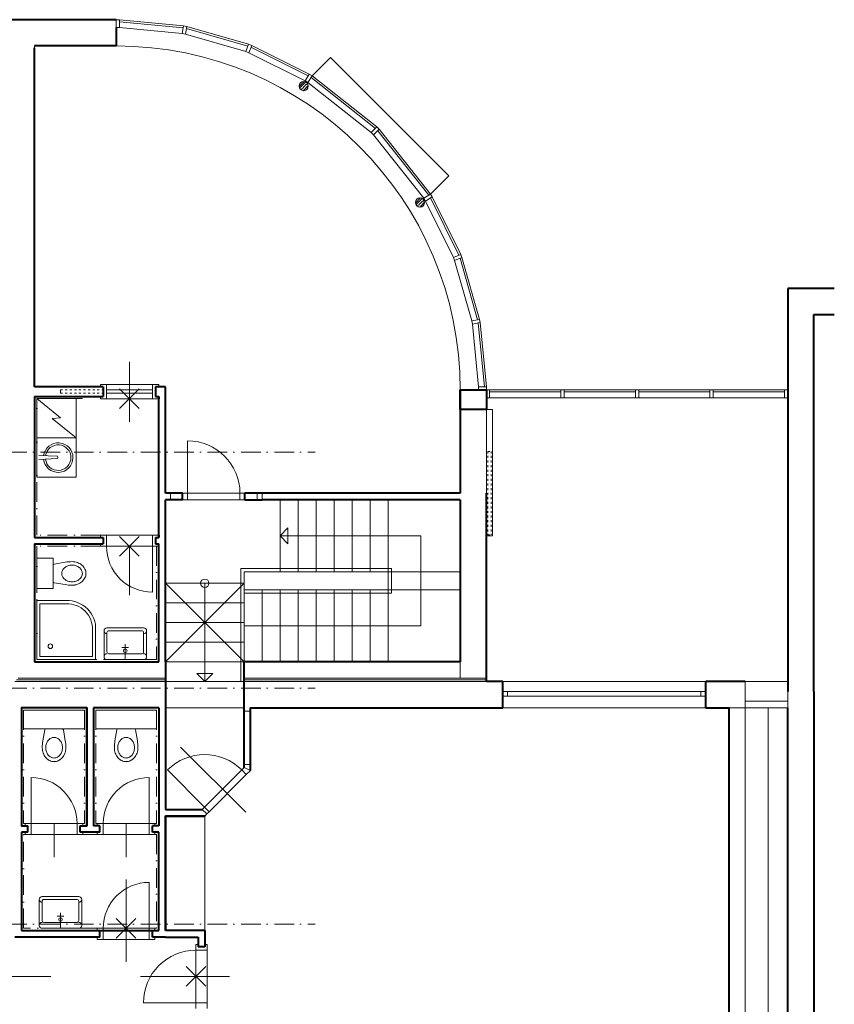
# Model space of a CAD drawing. Header units: metres. Extents: x -115250 to 1551995, y -140807 to 374743.
# Tile 142 of 205: x 109802 to 122239, y 151456 to 166481. Entities that reach past the tile are written whole.
import ezdxf

# ---------------------------------------------------------------- set-up
doc = ezdxf.new("R2010")
doc.units = ezdxf.units.M
doc.header["$LTSCALE"] = 100
doc.header["$PDMODE"] = 3
doc.header["$PDSIZE"] = 150
doc.linetypes.add('0102aČERCHOVANÁ', pattern=[5.1, 3, -1, 0.1, -1])
doc.linetypes.add('DASHED1', pattern=[1, 0.3, -0.4, 0.3])
doc.layers.add('010-RASTR PODHLED', color=7, linetype='Continuous', lineweight=9, true_color=0x3a322c)
for name, color, linetype, lineweight in [('910-dvere', 7, 'Continuous', 15), ('910-obklad', 4, '0102aČERCHOVANÁ', 15), ('910-okno', 7, 'Continuous', 15), ('910-osa', 8, '0102aČERCHOVANÁ', 9), ('910-tenka', 4, 'Continuous', 15), ('910-tlusta', 6, 'Continuous', 40), ('910-zarizovak', 8, 'Continuous', 15)]:
    doc.layers.add(name, color=color, linetype=linetype, lineweight=lineweight)
doc.layers.add('910-srafa', color=8, linetype='Continuous', lineweight=9, transparency=0.5)
pattern_1 = [(225.000001, (-480769.99, 214736.25), (63.499996, -63.499996), []), (225.000001, (-480801.74, 214736.25), (63.499996, -63.499996), []), (225.000001, (-480849.37, 214736.25), (63.499996, -63.499996), [31.75, -13.1512804, 0, -13.1512804, 31.75])]

msp = doc.modelspace()

# ---------------------------------------------------------------- hatches: boundary and pattern name
at = {"layer": '910-srafa', "linetype": 'Continuous', "lineweight": 0}
h = msp.add_hatch(dxfattribs=at)
h.set_pattern_fill('ZELEZBET', color=256, scale=3.175, angle=180, style=0, pattern_type=2)
h.set_pattern_definition(pattern_1)
h.paths.add_polyline_path([(114208.1, 165468, 1), (114068.1, 165468, 1)], flags=0)
h = msp.add_hatch(dxfattribs=at)
h.set_pattern_fill('ZELEZBET', color=256, scale=3.175, angle=180, style=0, pattern_type=2)
h.set_pattern_definition(pattern_1)
h.paths.add_polyline_path([(115843.6, 163692.5, 1), (115983.6, 163692.5, 1)], flags=0)

# ---------------------------------------------------------------- linework, layer by layer
at = {"layer": '010-RASTR PODHLED', "linetype": 'Continuous', "lineweight": 0, "flags": 128}
for points in [[(110877.4, 152481.2), (110877.4, 152481.3)], [(111477.4, 152481.2), (111477.4, 152481.3)], [(112077.4, 152481.2), (112077.4, 152481.3)]]:
    msp.add_lwpolyline(points, dxfattribs=at)
at = {"layer": '910-dvere', "linetype": 'Continuous', "lineweight": 0}
for p, q in [((114265.7, 165626.2), (114545.3, 165905.8)), ((116351.4, 164099.8), (114545.3, 165905.8)), ((114223.2, 165652.6), (114159.8, 165550.8)), ((114202.2, 165524.3), (114265.7, 165626.2)), ((114265.7, 165626.2), (114223.2, 165652.6)), ((114159.8, 165550.8), (114202.2, 165524.3)), ((115169.2, 164759), (115253.6, 164844.2)), ((115253.6, 164844.2), (115289.1, 164809)), ((115204.7, 164723.8), (115169.2, 164759)), ((115289.1, 164809), (115204.7, 164723.8)), ((116071.7, 163820.1), (116351.4, 164099.8)), ((115969.9, 163756.6), (116071.7, 163820.1)), ((116098.2, 163777.7), (115996.3, 163714.2)), ((116071.7, 163820.1), (116098.2, 163777.7)), ((115996.3, 163714.2), (115969.9, 163756.6)), ((116423.6, 162854.9), (116535.4, 162898.3)), ((116535.4, 162898.3), (116553.5, 162851.7)), ((116441.7, 162808.3), (116423.6, 162854.9)), ((116553.5, 162851.7), (116441.7, 162808.3)), ((116705.6, 161885.7), (116823.6, 161908)), ((116715, 161836.5), (116705.6, 161885.7)), ((116832.9, 161858.9), (116715, 161836.5)), ((116823.6, 161908), (116832.9, 161858.9)), ((111477.4, 160696.2), (111477.4, 161260.4)), ((110427.4, 160781.3), (110427.4, 160831.3)), ((111127.4, 160916.3), (111037.4, 160916.3)), ((111037.4, 160916.3), (111037.4, 160881.3)), ((111127.4, 160696.2), (111127.4, 160916.3)), ((111827.4, 160916.3), (111127.4, 160916.3)), ((111127.4, 160831.3), (111827.4, 160831.3)), ((111127.4, 160781.3), (111827.4, 160781.3)), ((111827.4, 160696.2), (111827.4, 160916.3)), ((111927.4, 160916.3), (111827.4, 160916.3)), ((111927.4, 160881.3), (111927.4, 160916.3)), ((116807, 160831.3), (116807, 160881.3)), ((116807, 160881.3), (116927, 160881.3)), ((116927, 160881.3), (116927, 160831.3)), ((116927, 160711.3), (116927, 160831.3)), ((116927, 160831.3), (116977, 160831.3)), ((116977, 160711.3), (116977, 160831.3)), ((121477, 160831.3), (116977, 160831.3)), ((118064.5, 160801.2), (116977, 160801.2)), ((118064.5, 160711.3), (118064.5, 160831.3)), ((118064.5, 160831.3), (118114.5, 160831.3)), ((118114.5, 160711.3), (118114.5, 160831.3)), ((119202, 160801.2), (118114.5, 160801.2)), ((119202, 160711.3), (119202, 160831.3)), ((119202, 160831.3), (119252, 160831.3)), ((119252, 160711.3), (119252, 160831.3)), ((120339.5, 160801.2), (119252, 160801.2)), ((120339.5, 160711.3), (120339.5, 160831.3)), ((120339.5, 160831.3), (120389.5, 160831.3)), ((120389.5, 160711.3), (120389.5, 160831.3)), ((121477, 160801.2), (120389.5, 160801.2)), ((121477, 160711.3), (121477, 160831.3)), ((121477, 160831.3), (121527, 160831.3)), ((121527, 160711.3), (121527, 160831.3)), ((111037.4, 160696.2), (111037.4, 160731.2)), ((111127.4, 160696.2), (111037.4, 160696.2)), ((111827.4, 160696.2), (111127.4, 160696.2)), ((111477.4, 160696.2), (111477.4, 160345.9)), ((111927.4, 160696.2), (111827.4, 160696.2)), ((116977, 160711.3), (116927, 160711.3)), ((121477, 160711.3), (116977, 160711.3)), ((118114.5, 160711.3), (118064.5, 160711.3)), ((119252, 160711.3), (119202, 160711.3)), ((120389.5, 160711.3), (120339.5, 160711.3)), ((121527, 160711.3), (121477, 160711.3)), ((112364.8, 159256.3), (112364.8, 160056.3)), ((112102.4, 159256.3), (112102.4, 159156.3)), ((113239.8, 159256.3), (112289.8, 159256.3)), ((113239.8, 159156.3), (112289.8, 159156.3)), ((112364.8, 159256.3), (112364.8, 159156.3)), ((113164.8, 159256.3), (113164.8, 159156.3)), ((113427.2, 159256.3), (113427.2, 159156.3)), ((111037.4, 158581.3), (111037.4, 158616.3)), ((111037.4, 158616.3), (111127.4, 158616.3)), ((111127.4, 158446.3), (111127.4, 158616.3)), ((111127.4, 158616.3), (111827.4, 158616.3)), ((111827.4, 158446.3), (111827.4, 158616.3)), ((111037.4, 158481.3), (111037.4, 158446.3)), ((111037.4, 158446.3), (111127.4, 158446.3)), ((111127.4, 158446.3), (111827.4, 158446.3)), ((111477.4, 158446.3), (111477.4, 157699.9)), ((111827.4, 158446.3), (111927.4, 158446.3)), ((111827.4, 157746.3), (111827.4, 158446.3)), ((111927.4, 156681.2), (110027, 156681.2)), ((109777, 156431.3), (112027.4, 156431.3)), ((113227.4, 156431.3), (116927, 156431.3)), ((113227.4, 156431.3), (116927, 156431.3)), ((112027.4, 156381.3), (109727, 156381.3)), ((109752, 156406.3), (112027.4, 156406.3)), ((113227.4, 156406.3), (116927, 156406.3)), ((113227.4, 156406.3), (116927, 156406.3)), ((116927, 156381.3), (113227.4, 156381.3)), ((116927, 156381.3), (113227.4, 156381.3)), ((120277, 156381.3), (117177, 156381.3)), ((120277, 156231.3), (117177, 156231.3)), ((120277, 156156.3), (117177, 156156.3)), ((117252, 156156.3), (117252, 156231.3)), ((120202, 156156.3), (120202, 156231.3)), ((113227, 155981.3), (112027.4, 155981.3)), ((113227, 155067.6), (113227, 155981.3)), ((113327, 155981.3), (113327, 155026.2)), ((120277, 155981.3), (117177, 155981.3)), ((120877, 156081.3), (121527, 156081.3)), ((120877, 155981.3), (121527, 155981.3)), ((113227, 155931.3), (113327, 155931.3)), ((113253.8, 154386.8), (112259.5, 155381.1)), ((113191.6, 155032.3), (113227, 155067.6)), ((113227, 155117.6), (113327, 155117.6)), ((113327, 155026.2), (113227, 155067.6)), ((109977.4, 154916.2), (109977.4, 154216.2)), ((111777.4, 154916.2), (111777.4, 154216.2)), ((112625.9, 154466.6), (112060.3, 155032.3)), ((113191.6, 155032.3), (112608.3, 154448.9)), ((112696.7, 154395.9), (113262.3, 154961.6)), ((113262.3, 154961.6), (113191.6, 155032.3)), ((113262.3, 154961.6), (113327, 155026.2)), ((112625.9, 154466.6), (112590.6, 154431.2)), ((112625.9, 154466.6), (112696.7, 154395.9)), ((112696.7, 154395.9), (112661.3, 154360.5)), ((109887.4, 154216.2), (109887.4, 154181.2)), ((109977.4, 154216.2), (109887.4, 154216.2)), ((109977.4, 154216.2), (109977.4, 154046.2)), ((110677.4, 154216.2), (109977.4, 154216.2)), ((110327.4, 154216.2), (110327.4, 153702.1)), ((110767.4, 154216.2), (110677.4, 154216.2)), ((110677.4, 154216.2), (110677.4, 154046.2)), ((110767.4, 154181.2), (110767.4, 154216.2)), ((110987.4, 154181.2), (110987.4, 154216.2)), ((110987.4, 154216.2), (111077.4, 154216.2)), ((111077.4, 154216.2), (111077.4, 154046.2)), ((111077.4, 154216.2), (111777.4, 154216.2)), ((111427.4, 154216.2), (111427.4, 153702.1)), ((111777.4, 154216.2), (111777.4, 154046.2)), ((111777.4, 154216.2), (111867.4, 154216.2)), ((111867.4, 154216.2), (111867.4, 154181.2)), ((109887.4, 154046.2), (109887.4, 154081.2)), ((109977.4, 154046.2), (109887.4, 154046.2)), ((110677.4, 154046.2), (109977.4, 154046.2)), ((110767.4, 154046.2), (110677.4, 154046.2)), ((110767.4, 154081.2), (110767.4, 154046.2)), ((110987.4, 154081.2), (110987.4, 154046.2)), ((110987.4, 154046.2), (111077.4, 154046.2)), ((111077.4, 154046.2), (111777.4, 154046.2)), ((111777.4, 154046.2), (111867.4, 154046.2)), ((111867.4, 154046.2), (111867.4, 154081.2)), ((111427.4, 152616.2), (111427.4, 153362.6)), ((111777.4, 153316.2), (111777.4, 152616.2)), ((110987.4, 152581.2), (110987.4, 152616.2)), ((110987.4, 152616.2), (111077.4, 152616.2)), ((111077.4, 152616.2), (111077.4, 152446.2)), ((111077.4, 152616.2), (111777.4, 152616.2)), ((111427.4, 152616.2), (111427.4, 152102.1)), ((111777.4, 152616.2), (111777.4, 152446.2)), ((111777.4, 152616.2), (111867.4, 152616.2)), ((111867.4, 152616.2), (111867.4, 152581.2)), ((110987.4, 152481.2), (110987.4, 152446.2)), ((110987.4, 152446.2), (111077.4, 152446.2)), ((111077.4, 152446.2), (111777.4, 152446.2)), ((111777.4, 152446.2), (111867.4, 152446.2)), ((111867.4, 152446.2), (111867.4, 152481.2)), ((112527.4, 152371.4), (112492.4, 152371.4)), ((112492.4, 152371.4), (112492.4, 152281.4)), ((112627.4, 152371.4), (112662.4, 152371.4)), ((112662.4, 152371.4), (112662.4, 152281.4)), ((112492.4, 152281.4), (112662.4, 152281.4)), ((112492.4, 152281.4), (112492.4, 151481.4)), ((112662.4, 152281.4), (112662.4, 151481.4)), ((109427, 151881.4), (110275.9, 151881.4)), ((112492.4, 151881.4), (111646.1, 151881.4)), ((112492.4, 151881.4), (113006.5, 151881.4)), ((111692.4, 151481.4), (112492.4, 151481.4)), ((112492.4, 151481.4), (112662.4, 151481.4)), ((112492.4, 151481.4), (112492.4, 151391.4)), ((112662.4, 151481.4), (112662.4, 151391.4))]:
    msp.add_line(p, q, dxfattribs=at)
at = {"layer": '910-dvere', "linetype": 'DASHED1', "lineweight": 0}
for p, q in [((110427.4, 160831.3), (111127.4, 160831.3)), ((110427.4, 160781.3), (111127.4, 160781.3)), ((116948.5, 159893.8), (116948.5, 158618.8)), ((116948.5, 159893.8), (116998.5, 159893.8)), ((116998.5, 159893.8), (116998.5, 158618.8))]:
    msp.add_line(p, q, dxfattribs=at)
at = {"layer": '910-dvere', "linetype": 'DASHED1', "lineweight": 0, "flags": 128}
msp.add_lwpolyline([(116948.5, 158618.8), (116998.5, 158618.8)], dxfattribs=at)
at = {"layer": '910-dvere', "linetype": 'Continuous', "lineweight": 0}
for centre, radius, start, end in [((112364.8, 159256.3), 800, 0.00001, 90), ((111827.4, 158446.3), 700, 179.99949, 269.9995), ((112625.9, 154466.6), 800, 45.00031, 135.00002), ((109977.4, 154216.2), 700, 359.99999, 90), ((111777.4, 154216.2), 700, 90, 180.00001), ((111777.4, 152616.2), 700, 90, 180.00001), ((112492.4, 151481.4), 800, 90, 180.00001)]:
    msp.add_arc(centre, radius, start, end, dxfattribs=at)
for p in [(111477.4, 160696.3), (111477.4, 158446.3), (111427.4, 152616.2), (112492.4, 151881.4)]:
    msp.add_point(p, dxfattribs=at)
at = {"layer": '910-obklad'}
for p, q in [((110062, 158616.3), (110062, 160700.9)), ((110062, 160700.9), (110758.8, 160700.9)), ((111037.4, 158616.3), (110062, 158616.3)), ((110062, 156716.3), (110062, 158446.3)), ((111037.4, 158446.3), (110062, 158446.3)), ((111892.4, 158446.3), (111892.4, 156716.2)), ((110062, 156716.2), (111892.4, 156716.2)), ((110792.5, 155946.2), (109862.4, 155946.2)), ((109862.4, 155946.2), (109862.4, 154216.2)), ((110792.5, 155946.2), (110792.5, 154216.2)), ((110962.4, 155946.2), (111892.4, 155946.2)), ((110962.4, 155946.2), (110962.4, 154216.2)), ((111892.4, 155946.2), (111892.4, 154216.2)), ((109887.4, 154216.2), (109862.4, 154216.2)), ((110767.4, 154216.2), (110792.5, 154216.2)), ((110987.4, 154216.2), (110962.4, 154216.2)), ((111867.4, 154216.2), (111892.4, 154216.2)), ((109887.4, 154046.2), (109862.4, 154046.2)), ((109862.4, 152616.2), (109862.4, 154046.2)), ((110987.4, 154046.2), (110767.4, 154046.2)), ((111867.4, 154046.2), (111892.4, 154046.2)), ((111892.4, 154046.2), (111892.4, 152616.2)), ((111027.4, 152581.2), (109827.4, 152581.2)), ((110987.4, 152616.2), (109862.4, 152616.2)), ((111867.4, 152616.2), (111892.4, 152616.2))]:
    msp.add_line(p, q, dxfattribs=at)
at = {"layer": '910-obklad', "linetype": 'Continuous', "lineweight": 0}
for p, q in [((110062, 156716.3), (110062, 157616.3)), ((110962.2, 156716.3), (110062, 156716.3))]:
    msp.add_line(p, q, dxfattribs=at)
msp.add_lwpolyline([(110062, 160101), (110662, 160101), (110662, 159500.9), (110062, 159500.9)], close=True, dxfattribs=at)
msp.add_lwpolyline([(110792.5, 155946.2), (109862.4, 155946.2)], dxfattribs=at)
at = {"layer": '910-okno'}
for p, q in [((111326.8, 166481.4), (111276.8, 166481.4)), ((111276.8, 166361.4), (111276.8, 166481.4)), ((111326.8, 166361.4), (111326.8, 166481.4)), ((111326.8, 166481.4), (112304.4, 166387.3)), ((111276.8, 166361.4), (111326.8, 166361.4)), ((111326.8, 166451.2), (112298.8, 166357.7)), ((111326.8, 166361.4), (112282.1, 166269.4)), ((112304.4, 166387.3), (112282.1, 166269.4)), ((112353.6, 166378), (112304.4, 166387.3)), ((112331.2, 166260.1), (112353.6, 166378)), ((112348, 166348.4), (113286.3, 166079.8)), ((112353.6, 166378), (113297.3, 166108)), ((112282.1, 166269.4), (112331.2, 166260.1)), ((112331.2, 166260.1), (113253.9, 165996.1)), ((113297.3, 166108), (113253.9, 165996.1)), ((113343.9, 166089.9), (113297.3, 166108)), ((113300.5, 165978), (113343.9, 166089.9)), ((113333, 166061.7), (114207.3, 165627)), ((113343.9, 166089.9), (114223.2, 165652.6)), ((113253.9, 165996.1), (113300.5, 165978)), ((113300.5, 165978), (114159.8, 165550.8)), ((115232.4, 164822.8), (114249.7, 165600.6)), ((115253.6, 164844.2), (114265.7, 165626.2)), ((114202.2, 165524.3), (115169.2, 164759)), ((115969.9, 163756.6), (115204.7, 164723.8)), ((115267.9, 164787.5), (116046.1, 163804.2)), ((115289.1, 164809), (116071.7, 163820.1)), ((116535.4, 162898.3), (116098.2, 163777.7)), ((116423.6, 162854.9), (115996.3, 163714.2)), ((116507.3, 162887.4), (116072.6, 163761.7)), ((116705.6, 161885.7), (116441.7, 162808.3)), ((116793.9, 161902.4), (116525.4, 162840.8)), ((116823.6, 161908), (116553.5, 162851.7)), ((116807, 160881.3), (116715, 161836.5)), ((116896.8, 160881.3), (116803.3, 161853.3)), ((116927, 160881.3), (116832.9, 161858.9))]:
    msp.add_line(p, q, dxfattribs=at)
at = {"layer": '910-osa'}
for p, q in [((40251.5, 159881.2), (114312.1, 159881.2)), ((40251.5, 156281.2), (114312.1, 156281.2)), ((40251.5, 152681.2), (114312.1, 152681.2))]:
    msp.add_line(p, q, dxfattribs=at)
at = {"layer": '910-srafa', "linetype": 'Continuous', "lineweight": 0}
for p, q in [((116527, 156681.3), (116527, 156431.3)), ((120627, 155981.3), (120877, 155981.3))]:
    msp.add_line(p, q, dxfattribs=at)
at = {"layer": '910-tenka'}
for p, q in [((110027, 166081), (110027, 160881.3)), ((110027, 160881.3), (111077.4, 160881.3)), ((111877.4, 160881.3), (111927.4, 160881.3)), ((111927.4, 160881.3), (112027.4, 160881.3)), ((116527, 160831.3), (116807, 160831.3)), ((116807, 160831.3), (116927, 160831.3)), ((116927, 160531.3), (116927, 160831.3)), ((113502.2, 159156.3), (113502.2, 159256.3)), ((116527, 159156.3), (116527, 156681.3)), ((116927, 156381.3), (116927, 159256.3)), ((111827.4, 158616.3), (111927.4, 158616.3)), ((112027.4, 156681.2), (112027.4, 158581.3)), ((110027, 158481.3), (110027, 156681.2)), ((111927.4, 156681.2), (111927.4, 158481.3)), ((111927.4, 158446.3), (111927.4, 158481.3)), ((113227.4, 157881.2), (112027.4, 156681.2)), ((113227, 156681.3), (112027.4, 157881.2)), ((116527, 156681.3), (113227, 156681.3)), ((113227, 155981.3), (113227, 156681.3)), ((120877, 156081.3), (120877, 156381.3)), ((120877, 156381.3), (121527, 156381.3)), ((121527, 156081.3), (121527, 156231.3)), ((110827.4, 155981.2), (109827.4, 155981.2)), ((109827.4, 155981.2), (109827.4, 154181.2)), ((112027.4, 155981.2), (112027.4, 154431.2)), ((113227.2, 155981.3), (113227, 155981.3)), ((120627, 155981.3), (120277, 155981.3)), ((120627, 155981.3), (120627, 149681.2)), ((120877, 155981.3), (120877, 156081.3)), ((120877, 155981.3), (120877, 149681.2)), ((121227, 155981.3), (121227, 149681.2)), ((121527, 155981.3), (121527, 156081.3)), ((112590.6, 154431.2), (112027.4, 154431.2)), ((112661.3, 154360.5), (112590.6, 154431.2)), ((112627.4, 154331.3), (112627.5, 152581.2)), ((112627.4, 154331.3), (112627.5, 152581.2)), ((112661.3, 154360.5), (112632, 154331.2)), ((109927.4, 154181.2), (109827.4, 154181.2)), ((110827.4, 154181.2), (110727.4, 154181.2)), ((109827.4, 154081.2), (109827.4, 152581.2)), ((111927.4, 154081.2), (111927.4, 152581.2)), ((111927.4, 152581.2), (111827.4, 152581.2)), ((112027.4, 152581.2), (112627.4, 152581.2)), ((112627.5, 152581.2), (112027.4, 152581.2))]:
    msp.add_line(p, q, dxfattribs=at)
at = {"layer": '910-tenka', "linetype": 'Continuous', "lineweight": 0}
for p, q in [((113777, 159156.2), (113777, 158056.3)), ((114052, 159156.2), (114052, 158056.3)), ((114327, 159156.2), (114327, 158056.3)), ((114602, 159156.2), (114602, 158056.3)), ((114877, 159156.2), (114877, 158056.3)), ((115152, 159156.2), (115152, 158056.3)), ((115427, 159156.3), (115427, 158056.3)), ((113777, 158606.3), (113898.4, 158727.6)), ((113898.4, 158727.6), (113898.4, 158484.9)), ((115927, 158606.3), (113777, 158606.3)), ((113777, 158606.3), (113898.4, 158484.9)), ((115927, 158606.3), (115927.1, 157231.2)), ((113227.4, 158106.3), (113177.4, 158106.3)), ((113177.4, 156381.3), (113177.4, 158106.3)), ((113227.4, 158106.3), (115477, 158106.3)), ((115477, 157731.3), (115477, 158106.3)), ((113227.4, 158056.3), (115427, 158056.3)), ((113227.4, 157881.2), (113227.4, 158056.3)), ((113227.4, 158056.3), (113227.4, 158056.3)), ((114452, 158056.3), (115177, 158056.3)), ((115427, 158056.3), (115427, 157781.3)), ((115427, 158056.3), (116527, 158056.3)), ((113227.4, 157881.2), (112027.4, 157881.2)), ((112627.4, 157881.3), (112627.4, 156381.2)), ((113227, 156681.3), (113227, 157881.2)), ((115427, 157781.2), (113227, 157781.2)), ((113502, 157781.2), (113502, 156681.2)), ((113777, 157781.2), (113777, 156681.2)), ((114052, 157781.2), (114052, 156681.2)), ((114327, 157781.2), (114327, 156681.2)), ((114602, 157781.2), (114602, 156681.2)), ((114877, 157781.2), (114877, 156681.2)), ((115152, 157781.2), (115152, 156681.2)), ((115427, 157781.3), (116527, 157781.3)), ((115427, 157781.2), (115427, 156681.2)), ((113227, 157731.3), (115477, 157731.3)), ((113227.4, 157581.2), (112027.4, 157581.2)), ((113227.4, 157281.2), (112027.4, 157281.2)), ((115927, 157231.2), (113227, 157231.1)), ((113227.4, 156981.2), (112027.4, 156981.2)), ((112027.4, 155981.2), (112027.4, 156681.2)), ((113227.4, 156681.2), (112027.4, 156681.2)), ((113227.4, 156681.2), (112027.4, 156681.2)), ((112627.4, 156381.2), (112506, 156502.5)), ((112506, 156502.5), (112748.7, 156502.5)), ((112627.4, 156381.2), (112748.7, 156502.5)), ((113227.4, 156381.2), (112027.4, 156381.2))]:
    msp.add_line(p, q, dxfattribs=at)
at = {"layer": '910-tenka', "flags": 128}
msp.add_lwpolyline([(117020, 160531.3), (116927, 160531.3), (116927, 158606.1), (117020, 158606.1)], close=True, dxfattribs=at)
msp.add_lwpolyline([(112627.4, 152581.2), (112627.4, 154326.7), (112661.3, 154360.5)], dxfattribs=at)
at = {"layer": '910-tenka'}
for centre in [(114138.1, 165468), (115913.6, 163692.5)]:
    msp.add_circle(centre, 70, dxfattribs=at)
at = {"layer": '910-tenka', "linetype": 'Continuous', "lineweight": 0}
msp.add_circle((112627.4, 157881.3), 65, dxfattribs=at)
at = {"layer": '910-tenka'}
msp.add_arc((111276.8, 160831.3), 5250.2, 0.00001, 90, dxfattribs=at)
at = {"layer": '910-tlusta'}
for p, q in [((111276.8, 166481.4), (109627, 166481.4)), ((111276.8, 166361.4), (111276.8, 166081)), ((111276.8, 166081), (110027, 166081)), ((110027, 160881.2), (110027, 166051.2)), ((122238.9, 162381.3), (121527, 162381.3)), ((121527, 162381.3), (121527, 156231.3)), ((121927, 156231.3), (121927, 161981.3)), ((121927, 161981.3), (122238.9, 161981.3)), ((111077.4, 160881.2), (110027, 160881.2)), ((111077.4, 160881.3), (111077.4, 160731.2)), ((111877.4, 160881.3), (111877.4, 160731.2)), ((112027.4, 160881.2), (111877.4, 160881.2)), ((112027.4, 159781.2), (112027.4, 160881.2)), ((116527, 160831.2), (116527.1, 159256.3)), ((110027, 160731.2), (110027, 158581.3)), ((110027, 160731.2), (111077.4, 160731.2)), ((111877.4, 160731.2), (111927.4, 160731.2)), ((111927.4, 158581.3), (111927.4, 160731.2)), ((111927.4, 160731.2), (111927.4, 160696.2)), ((112289.8, 159256.3), (112027.4, 159256.3)), ((112289.8, 159156.3), (112027.4, 159156.3)), ((112289.8, 159156.3), (112289.8, 159256.3)), ((113502.2, 159256.3), (113239.8, 159256.3)), ((113239.8, 159156.3), (113239.8, 159256.3)), ((113239.8, 159156.3), (113502.2, 159156.3)), ((116527, 159256.3), (113502.2, 159256.3)), ((116527, 159156.3), (113502.2, 159156.3)), ((116527, 159156.3), (116527, 156681.3)), ((116927, 156381.3), (116927, 159256.3)), ((110027, 158581.3), (111077.4, 158581.3)), ((111077.4, 158581.3), (111077.4, 158481.3)), ((111877.4, 158581.3), (111927.4, 158581.3)), ((111877.4, 158581.3), (111877.4, 158481.3)), ((111927.4, 158616.3), (111927.4, 158581.3)), ((112027.4, 156681.2), (112027.4, 158581.3)), ((110027, 158481.3), (111077.4, 158481.3)), ((110027, 158481.2), (110027, 156681.2)), ((111877.4, 158481.3), (111927.4, 158481.3)), ((111927.4, 156681.2), (111927.4, 158481.2)), ((110027, 156681.2), (111927.4, 156681.2)), ((112027.4, 156681.2), (112027.4, 154431.2)), ((116527, 156681.3), (113227, 156681.3)), ((113227, 155067.6), (113227.4, 156681.2)), ((117177, 156381.3), (116927, 156381.3)), ((117177, 155981.3), (117177, 156381.3)), ((120277, 155981.3), (120277, 156381.3)), ((120877, 156381.3), (120277, 156381.3)), ((121927, 156231.3), (121927, 149431.2)), ((110827.4, 155981.2), (110827.4, 154181.2)), ((111927.4, 155981.2), (110927.4, 155981.2)), ((110927.4, 155981.2), (110927.4, 154181.2)), ((111927.4, 155981.2), (111927.4, 154181.2)), ((121527, 149681.2), (121527, 155981.3)), ((112027.4, 154431.2), (112590.6, 154431.2)), ((112027.4, 152581.2), (112027.4, 154331.3)), ((112027.4, 152581.2), (112027.4, 154331.3)), ((112027.4, 154331.2), (112632, 154331.2)), ((112027.4, 154331.2), (112027.4, 152581.2)), ((112027.4, 154329.8), (112627.4, 154329.9)), ((112027.4, 154329.8), (112027.4, 152581.2)), ((112590.6, 154431.2), (112590.6, 154431.2)), ((109927.4, 154081.2), (109927.4, 154181.2)), ((110727.4, 154081.2), (110727.4, 154181.2)), ((111027.4, 154181.2), (110927.4, 154181.2)), ((111027.4, 154081.2), (111027.4, 154181.2)), ((111927.4, 154181.2), (111827.4, 154181.2)), ((111827.4, 154081.2), (111827.4, 154181.2)), ((109927.4, 154081.2), (109827.4, 154081.2)), ((109827.4, 154081.2), (109827.4, 152581.2)), ((110827.4, 154081.2), (110727.4, 154081.2)), ((111027.4, 154081.2), (110827.4, 154081.2)), ((111927.4, 154081.2), (111827.4, 154081.2)), ((111927.4, 152581.2), (111927.4, 154081.2)), ((109827.4, 152581.2), (111927.4, 152581.2)), ((111027.4, 152481.2), (111027.4, 152581.2)), ((111827.4, 152481.2), (111827.4, 152581.2)), ((112627.5, 152581.2), (112027.4, 152581.2)), ((112627.4, 152581.2), (112627.4, 152331.4)), ((111027.4, 152481.2), (109727, 152481.2)), ((112027.4, 152481.2), (111827.4, 152481.2)), ((112027.4, 152481.2), (112527.4, 152481.2)), ((112527.4, 152481.2), (112527.4, 152331.4)), ((112627.4, 152331.4), (112527.4, 152331.4))]:
    msp.add_line(p, q, dxfattribs=at)
msp.add_lwpolyline([(116527, 160831.3), (116927, 160831.3), (116927, 160531.3), (116527, 160531.3)], close=True, dxfattribs=at)
at = {"layer": '910-tlusta', "flags": 128}
for points in [[(112027.4, 159256.3), (112027.4, 159781.2)], [(112027.4, 157879.3), (112027.4, 159156.3)], [(113327, 155026.2), (113327, 155981.3), (117177, 155981.3)], [(120277, 155981.3), (120627, 155981.3), (120627, 149681.2), (120277, 149681.2)]]:
    msp.add_lwpolyline(points, dxfattribs=at)
at = {"layer": '910-tlusta'}
msp.add_lwpolyline([(110727.4, 154181.2), (110827.4, 154181.2), (110827.4, 155981.2), (109827.4, 155981.2), (109827.4, 154181.2), (109927.4, 154181.2)], dxfattribs=at)
at = {"layer": '910-zarizovak'}
for p, q in [((110092.3, 159831.2), (110378.6, 159818.7)), ((110092.3, 159771.3), (110378.6, 159783.8)), ((110314, 158154.4), (110314, 157908.1)), ((110330.6, 158174.1), (110494.5, 158202.3)), ((110330.6, 157888.4), (110494.5, 157860.2)), ((110062, 157616.3), (110510.8, 157616.3)), ((110962.2, 157165), (110962.2, 156716.3)), ((111134.8, 157201.7), (111694.7, 157201.4)), ((111089.6, 156761.7), (111089.8, 157156.7)), ((111739.7, 157156.4), (111739.5, 156761.3)), ((111363.8, 156901), (111463.8, 156901)), ((111413.7, 156716.5), (111413.9, 156951)), ((111694.5, 156716.4), (111134.5, 156716.6)), ((110204.3, 155659.6), (110450.6, 155659.6)), ((111304.3, 155659.6), (111550.6, 155659.6)), ((110184.6, 155643), (110156.3, 155479.1)), ((110470.3, 155643), (110498.5, 155479.1)), ((111284.6, 155643), (111256.4, 155479.1)), ((111570.3, 155643), (111598.5, 155479.1)), ((110374.4, 155225.9), (110374.4, 155225.9)), ((111474.4, 155225.9), (111474.4, 155225.9)), ((110099.9, 152661.4), (110100.1, 153056.4)), ((110100, 152661.4), (110100.1, 153056.3)), ((110145.1, 153029.4), (110145, 152733.3)), ((110145.1, 153101.4), (110705.2, 153101.1)), ((110145.1, 153029.4), (110145.1, 153029.4)), ((110145.2, 153101.3), (110145.2, 153101.3)), ((110145.2, 153101.3), (110705.2, 153101.1)), ((110678.1, 153056.1), (110172.2, 153056.3)), ((110678.1, 153056.1), (110678.1, 153056.1)), ((110705, 152733.1), (110705.1, 153029.1)), ((110750.2, 153056.1), (110750, 152661.1)), ((110750.2, 153056), (110750, 152661.1)), ((110750.2, 153056), (110750.2, 153056)), ((110425.2, 152616.2), (110425.3, 152850.8)), ((110100, 152661.4), (110100, 152661.4)), ((110172, 152706.3), (110172, 152706.3)), ((110172, 152706.3), (110678, 152706.1)), ((110375.3, 152800.8), (110475.3, 152800.7)), ((110705, 152733.1), (110705, 152733.1)), ((110704.9, 152616.1), (110144.9, 152616.4)), ((110704.9, 152616.1), (110144.9, 152616.4)), ((110704.9, 152616.1), (110704.9, 152616.1))]:
    msp.add_line(p, q, dxfattribs=at)
for points in [[(110662, 160700.9), (110662, 160100.9), (110062, 160100.9), (110062, 160700.9)], [(110662, 160700.9), (110662, 160100.9), (110062, 160100.9), (110062, 160700.9)], [(110062, 160101), (110662, 160101), (110662, 159500.9), (110062, 159500.9)], [(110314, 158263.1), (110062, 158263.1), (110062, 157799.4), (110314, 157799.4)], [(110314, 158263.1), (110062, 158263.1), (110062, 157799.4), (110314, 157799.4)], [(110792.5, 155659.6), (110792.5, 155946.2), (109862.4, 155946.2), (109862.4, 155659.6)], [(110962.4, 155659.6), (111892.4, 155659.6), (111892.4, 155946.2), (110962.4, 155946.2)]]:
    msp.add_lwpolyline(points, close=True, dxfattribs=at)
for points in [[(110062, 160700.9), (110425.9, 160407.7)], [(110298.1, 160394.3), (110425.9, 160407.7)], [(110298.1, 160394.3), (110662, 160100.9)], [(110792.5, 155946.2), (110792.5, 155659.6), (109862.4, 155659.6), (109862.4, 155946.2)], [(111892.4, 155946.2), (111892.4, 155659.6), (110962.4, 155659.6), (110962.4, 155946.2)]]:
    msp.add_lwpolyline(points, dxfattribs=at)
for points in [[(110330.6, 157888.4, -0.3651371), (110314, 157908.1), (110314, 157908.1), (110314, 158154.4, -0.3651371), (110330.6, 158174.1), (110330.6, 158174.1), (110494.5, 158202.3, -0.0446904), (110604.3, 158211.2, -0.0815573), (110684.3, 158197.1, -0.0915567), (110751.7, 158158.5, -0.1036875), (110798.4, 158098.6, -0.114268), (110814, 158031.2, -0.114268), (110798.4, 157963.9, -0.1036875), (110751.7, 157904, -0.0915567), (110684.3, 157865.4, -0.0815573), (110604.3, 157851.2, -0.0446904), (110494.5, 157860.2), (110494.5, 157860.2)], [(110539.2, 157914.1, 0.0814479), (110601.4, 157903.9, 0.0814479), (110663.4, 157914.1, 0.0897253), (110713.2, 157941.5, 0.2597945), (110759, 158031.2, 0.1182666), (110747.8, 158078.2, 0.1046041), (110713.2, 158121, 0.0897253), (110663.4, 158148.4, 0.0814479), (110601.4, 158158.6, 0.0814479), (110539.2, 158148.4, 0.0897253), (110489.5, 158121, 0.1046041), (110455, 158078.2, 0.1182666), (110443.7, 158031.2, 0.1182666), (110455, 157984.3, 0.1046041), (110489.5, 157941.5, 0.0897253), (110539.2, 157914.1)], [(110747.8, 157984.3, -0.1046044), (110713.2, 157941.5, -0.0897253), (110663.4, 157914.1, -0.0814479), (110601.4, 157903.9, -0.0814479), (110539.2, 157914.1, -0.0897253), (110489.5, 157941.5, -0.1046041), (110455, 157984.3, -0.1182666), (110443.7, 158031.2, -0.1182666), (110455, 158078.2, -0.1046041), (110489.5, 158121, -0.0897253), (110539.2, 158148.4, -0.0814479), (110601.4, 158158.6, -0.0814479), (110663.4, 158148.4, -0.0897253), (110713.2, 158121, -0.1046041), (110747.8, 158078.2, -0.1182666), (110759, 158031.2, -0.1182662), (110747.8, 157984.3)], [(110962.2, 156716.2), (110062, 156716.2), (110062, 157616.3), (110510.8, 157616.3, -0.4448094), (110962.2, 157164.9), (110962.2, 157164.9)], [(110912.2, 156766.2), (110112, 156766.2), (110112, 157566.2), (110512.1, 157566.2, -0.4467852), (110912.2, 157166.2), (110912.2, 157166.2)], [(111089.8, 157156.6, -0.4142136), (111134.8, 157201.6), (111134.8, 157201.6), (111694.8, 157201.4, -0.4142136), (111739.7, 157156.3), (111739.7, 157156.3), (111739.5, 156761.3, -0.4142136), (111694.5, 156716.3), (111694.5, 156716.3), (111134.6, 156716.6, -0.4142136), (111089.6, 156761.6), (111089.6, 156761.6)], [(111161.7, 157156.6, 0.4142136), (111134.8, 157129.6), (111134.8, 157129.6), (111134.6, 156833.6, 0.4142136), (111161.6, 156806.6), (111161.6, 156806.6), (111667.6, 156806.4, 0.4142136), (111694.6, 156833.4), (111694.6, 156833.4), (111694.7, 157129.3, 0.4142136), (111667.8, 157156.4), (111667.8, 157156.4)], [(110470.3, 155643, 0.3651371), (110450.6, 155659.6), (110450.6, 155659.6), (110204.3, 155659.6, 0.3651371), (110184.6, 155643), (110184.6, 155643), (110156.3, 155479.1, 0.0446904), (110147.4, 155369.3, 0.0815573), (110161.6, 155289.4, 0.0915567), (110200.2, 155221.9, 0.1036875), (110260.1, 155175.2, 0.114268), (110327.4, 155159.6, 0.114268), (110394.8, 155175.2, 0.1036875), (110454.7, 155221.9, 0.0915567), (110493.3, 155289.4, 0.0815573), (110507.4, 155369.3, 0.0446904), (110498.5, 155479.1), (110498.5, 155479.1)], [(111570.3, 155643, 0.3651371), (111550.6, 155659.6), (111550.6, 155659.6), (111304.3, 155659.6, 0.3651371), (111284.6, 155643), (111284.6, 155643), (111256.4, 155479.1, 0.0446904), (111247.4, 155369.3, 0.0815573), (111261.6, 155289.4, 0.0915567), (111300.2, 155221.9, 0.1036875), (111360.1, 155175.2, 0.114268), (111427.4, 155159.6, 0.114268), (111494.8, 155175.2, 0.1036875), (111554.7, 155221.9, 0.0915567), (111593.3, 155289.4, 0.0815573), (111607.4, 155369.3, 0.0446904), (111598.5, 155479.1), (111598.5, 155479.1)], [(110444.6, 155434.3, -0.0814479), (110454.7, 155372.3, -0.0814479), (110444.6, 155310.2, -0.0897253), (110417.1, 155260.4, -0.2597945), (110327.4, 155214.6, -0.1182666), (110280.5, 155225.9, -0.1046041), (110237.7, 155260.4, -0.0897253), (110210.3, 155310.2, -0.0814479), (110200.1, 155372.3, -0.0814479), (110210.3, 155434.3, -0.0897253), (110237.7, 155484.1, -0.1046041), (110280.5, 155518.7, -0.1182666), (110327.4, 155529.9, -0.1182666), (110374.4, 155518.7, -0.1046041), (110417.1, 155484.1, -0.0897253), (110444.6, 155434.3)], [(111544.6, 155434.3, -0.0814479), (111554.8, 155372.3, -0.0814479), (111544.6, 155310.2, -0.0897253), (111517.2, 155260.4, -0.2597945), (111427.4, 155214.6, -0.1182666), (111380.5, 155225.9, -0.1046041), (111337.7, 155260.4, -0.0897253), (111310.3, 155310.2, -0.0814479), (111300.1, 155372.3, -0.0814479), (111310.3, 155434.3, -0.0897253), (111337.7, 155484.1, -0.1046041), (111380.5, 155518.7, -0.1182666), (111427.4, 155529.9, -0.1182666), (111474.4, 155518.7, -0.1046041), (111517.2, 155484.1, -0.0897253), (111544.6, 155434.3)]]:
    msp.add_lwpolyline(points, format="xyb", close=True, dxfattribs=at)
for centre, radius in [((110270.3, 156920.3), 35), ((111413.8, 156851.5), 27), ((110425.3, 152751.2), 27)]:
    msp.add_circle(centre, radius, dxfattribs=at)
for centre, radius, start, end in [((110390.1, 159798.8), 225.1, 186.1916, 172.53377), ((110390, 159798.8), 195, 186.76739, 171.77969), ((110356.5, 159801.2), 28.2, 321.55863, 38.44138), ((110334, 158154.4), 20, 99.71395, 180.02001), ((110547.1, 158031.2), 103.4, 153.01675, 179.99955), ((110573.3, 158017.9), 132.8, 129.13051, 153.00817), ((110590.3, 157997), 159.7, 108.61839, 129.12791), ((110599.2, 157594.1), 617.2, 89.80081, 99.76395), ((110601.4, 157964.3), 194.3, 89.9991, 108.62429), ((110601.3, 157960.7), 250.6, 70.67679, 89.99787), ((110601.4, 157964.3), 194.3, 71.37574, 90.00093), ((110612.4, 157997), 159.7, 50.87209, 71.38162), ((110613.5, 157995.1), 214, 49.75669, 70.68283), ((110629.4, 158017.9), 132.8, 26.99182, 50.86949), ((110655.6, 158031.2), 103.4, 0.00046, 26.98325), ((110632.1, 158017.2), 185.2, 26.06704, 49.7456), ((110660.8, 158031.1), 153.2, 0.03026, 26.10462), ((110547.1, 158031.2), 103.4, 180.00046, 206.98325), ((110573.3, 158044.6), 132.8, 206.99184, 230.8695), ((110590.3, 158065.4), 159.7, 230.87208, 251.38163), ((110601.4, 158098.2), 194.3, 251.37573, 270.00092), ((110601.4, 158098.2), 194.3, 269.99909, 288.62428), ((110612.4, 158065.4), 159.7, 288.61837, 309.12794), ((110629.4, 158044.6), 132.8, 309.13052, 333.00819), ((110655.6, 158031.2), 103.4, 333.01676, 359.99955), ((110632.1, 158045.3), 185.2, 310.2544, 333.93297), ((110660.8, 158031.3), 153.2, 333.89539, 359.96975), ((110334, 157908.1), 20, 179.97987, 260.28604), ((110599.2, 158468.4), 617.2, 260.23289, 270.19603), ((110601.3, 158101.8), 250.6, 270.00213, 289.32322), ((110613.5, 158067.3), 214, 289.31719, 310.24332), ((111134.8, 157156.6), 45, 179.96843, 270.00002), ((111694.7, 157156.4), 45, 269.99605, 359.98027), ((111134.6, 156761.6), 45, 89.99607, 179.98026), ((111694.5, 156761.3), 45, 359.96447, 89.99607), ((110204.3, 155639.6), 20, 90.00891, 170.26825), ((110450.6, 155639.6), 20, 9.73175, 89.99112), ((111304.3, 155639.6), 20, 90.00891, 170.26825), ((111550.6, 155639.6), 20, 9.73175, 89.99112), ((110340.7, 155400.3), 132.8, 116.98586, 140.87054), ((110340.7, 155400.3), 132.8, 116.97458, 140.86144), ((110327.4, 155426.5), 103.4, 89.99656, 116.97641), ((110327.4, 155426.5), 103.4, 90.00344, 116.98285), ((110327.4, 155426.5), 103.4, 63.02368, 90.00344), ((110327.4, 155426.4), 103.6, 63.03086, 90.0103), ((110314.1, 155400.3), 132.8, 39.12948, 63.01414), ((110314.1, 155400.3), 132.8, 39.13851, 63.0254), ((111440.8, 155400.3), 132.8, 116.98586, 140.87054), ((111440.7, 155400.3), 132.8, 116.97458, 140.86144), ((111427.4, 155426.5), 103.4, 89.99656, 116.97641), ((111427.4, 155426.5), 103.4, 90.00344, 116.98285), ((111427.4, 155426.5), 103.4, 63.02368, 90.00344), ((111427.4, 155426.4), 103.6, 63.03086, 90.0103), ((111414.1, 155400.3), 132.8, 39.12948, 63.01414), ((111414.2, 155400.3), 132.8, 39.13851, 63.0254), ((110764.8, 155374.5), 617.3, 170.24084, 180.2038), ((110398.1, 155372.2), 250.6, 179.97886, 199.30404), ((110394.4, 155372.3), 194.3, 161.38214, 180.01263), ((110394.4, 155372.3), 194.3, 161.38089, 180.00651), ((110394.4, 155372.2), 194.3, 179.98739, 198.61788), ((110394.4, 155372.3), 194.3, 179.99343, 198.61883), ((110361.6, 155383.2), 159.7, 140.84065, 161.344), ((110361.7, 155383.4), 159.7, 140.90005, 161.40837), ((110293.2, 155383.2), 159.7, 18.65609, 39.15942), ((110293.2, 155383.4), 159.7, 18.59163, 39.0999), ((110260.4, 155372.3), 194.3, 359.98738, 18.61787), ((110260.4, 155372.3), 194.3, 359.99349, 18.61911), ((110260.4, 155372.2), 194.3, 341.38214, 0.01263), ((110260.4, 155372.3), 194.3, 341.3809, 0.00652), ((110256.8, 155372.2), 250.6, 340.69598, 0.02114), ((109890.1, 155374.5), 617.3, 359.79619, 9.75917), ((111864.8, 155374.5), 617.3, 170.24084, 180.2038), ((111498, 155372.2), 250.6, 179.97886, 199.30404), ((111494.5, 155372.3), 194.3, 161.38214, 180.01263), ((111494.4, 155372.1), 194.3, 161.33633, 179.96195), ((111494.5, 155372.2), 194.3, 179.98739, 198.61788), ((111494.4, 155372.4), 194.3, 180.03805, 198.66368), ((111461.6, 155383.2), 159.7, 140.84065, 161.344), ((111461.7, 155383.4), 159.7, 140.90005, 161.40837), ((111393.3, 155383.2), 159.7, 18.65609, 39.15942), ((111393.2, 155383.4), 159.7, 18.59163, 39.0999), ((111360.4, 155372.3), 194.3, 359.98738, 18.61787), ((111360.5, 155372.3), 194.3, 359.99349, 18.61911), ((111360.4, 155372.2), 194.3, 341.38214, 0.01263), ((111360.5, 155372.3), 194.3, 341.3809, 0.00652), ((111356.8, 155372.2), 250.6, 340.69598, 0.02114), ((110990.1, 155374.5), 617.3, 359.79619, 9.75917), ((110363.5, 155360.2), 214, 199.31478, 220.23862), ((110341.5, 155341.5), 185.1, 220.23543, 243.91463), ((110361.6, 155361.3), 159.7, 198.65602, 219.15941), ((110361.7, 155361.1), 159.7, 198.59163, 219.0999), ((110340.7, 155344.3), 132.8, 219.12954, 243.01416), ((110340.7, 155344.2), 132.8, 219.13857, 243.02543), ((110327.4, 155318.1), 103.4, 243.02366, 270.00344), ((110327.4, 155318.1), 103.4, 243.01716, 269.99657), ((110327.4, 155318.1), 103.4, 269.99657, 296.97633), ((110327.4, 155318.2), 103.6, 269.98971, 296.96905), ((110314.1, 155344.3), 132.8, 296.98585, 320.87053), ((110314.1, 155344.2), 132.8, 296.97461, 320.8615), ((110313.4, 155341.5), 185.1, 296.08538, 319.76458), ((110293.2, 155361.3), 159.7, 320.84059, 341.34392), ((110293.2, 155361.1), 159.7, 320.90011, 341.40838), ((110291.3, 155360.2), 214, 319.76138, 340.68523), ((111463.5, 155360.2), 214, 199.31478, 220.23862), ((111441.5, 155341.5), 185.1, 220.23543, 243.91463), ((111461.6, 155361.3), 159.7, 198.65602, 219.15941), ((111461.7, 155361.1), 159.7, 198.59163, 219.0999), ((111440.8, 155344.3), 132.8, 219.12954, 243.01416), ((111440.7, 155344.2), 132.8, 219.13857, 243.02543), ((111427.4, 155318.1), 103.4, 243.02366, 270.00344), ((111427.4, 155318.1), 103.4, 243.01716, 269.99657), ((111427.4, 155318.1), 103.4, 269.99657, 296.97633), ((111427.4, 155318.2), 103.6, 269.98971, 296.96905), ((111414.1, 155344.3), 132.8, 296.98585, 320.87053), ((111414.2, 155344.2), 132.8, 296.97461, 320.8615), ((111413.4, 155341.5), 185.1, 296.08538, 319.76458), ((111393.3, 155361.3), 159.7, 320.84059, 341.34392), ((111393.2, 155361.1), 159.7, 320.90011, 341.40838), ((111391.4, 155360.2), 214, 319.76138, 340.68523), ((110327.4, 155312.8), 153.2, 243.92351, 269.99884), ((110327.4, 155312.8), 153.2, 270.00116, 296.0765), ((111427.4, 155312.8), 153.2, 243.92351, 269.99884), ((111427.4, 155312.8), 153.2, 270.00116, 296.0765), ((110145.2, 153056.3), 45, 89.96845, 179.96845), ((110145.2, 153056.3), 45, 179.96843, 270.00002), ((110172.2, 153029.3), 27, 89.94738, 179.94739), ((110678.1, 153029.1), 27, 359.94739, 89.94738), ((110705.2, 153056.1), 45, 359.96844, 89.96845), ((110705.2, 153056.1), 45, 269.99605, 359.98027), ((110145, 152661.3), 45, 89.99607, 179.98026), ((110145, 152661.3), 45, 179.9684, 269.96841), ((110172, 152733.3), 27, 180, 270), ((110678, 152733.1), 27, 269.94739, 359.94739), ((110705, 152661.1), 45, 269.96843, 359.96844), ((110705, 152661.1), 45, 359.96447, 89.99607)]:
    msp.add_arc(centre, radius, start, end, dxfattribs=at)

doc.saveas('drawing.dxf')
